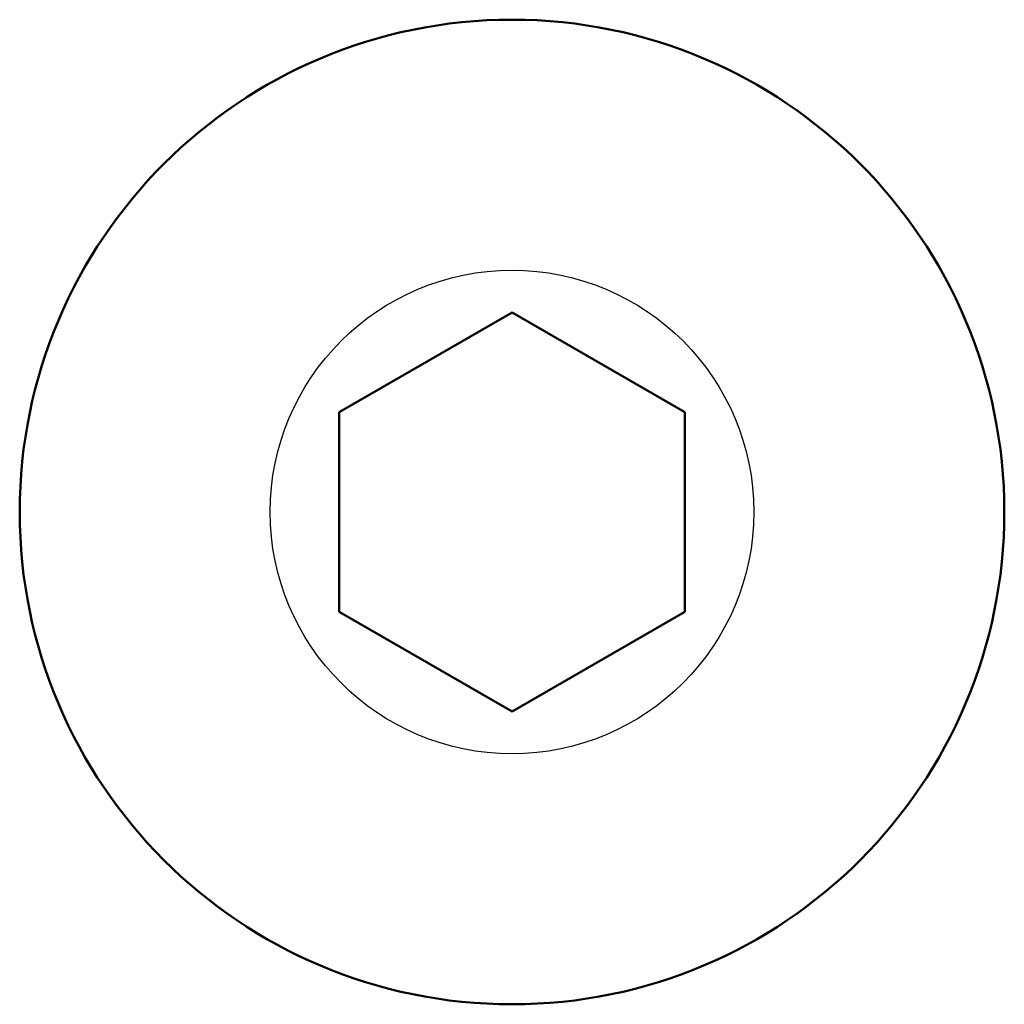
# Model space of a CAD drawing. Header units: millimetres. Extents: x 76 to 1041, y 122 to 761.
# Tile 12 of 24: x 241.65 to 244.5, y 511.7 to 514.55. Entities that reach past the tile are written whole.
import ezdxf

# ---------------------------------------------------------------- set-up
doc = ezdxf.new("R2010")
doc.units = ezdxf.units.MM
doc.layers.add('1', color=7, linetype='Continuous', true_color=0xffffff)

msp = doc.modelspace()

# ---------------------------------------------------------------- linework, layer by layer
at = {"layer": '1', "color": 4, "linetype": 'Continuous', "lineweight": 50}
for p, q in [((242.576, 513.4093), (243.076, 513.6979)), ((243.076, 513.6979), (243.576, 513.4093)), ((242.576, 512.8319), (242.576, 513.4093)), ((243.576, 513.4093), (243.576, 512.8319)), ((243.076, 512.5432), (242.576, 512.8319)), ((243.576, 512.8319), (243.076, 512.5432))]:
    msp.add_line(p, q, dxfattribs=at)
msp.add_circle((243.076, 513.1206), 1.425, dxfattribs=at)
at = {"layer": '1', "color": 87, "linetype": 'Continuous', "lineweight": 25}
msp.add_circle((243.076, 513.1206), 0.7, dxfattribs=at)

doc.saveas('drawing.dxf')
